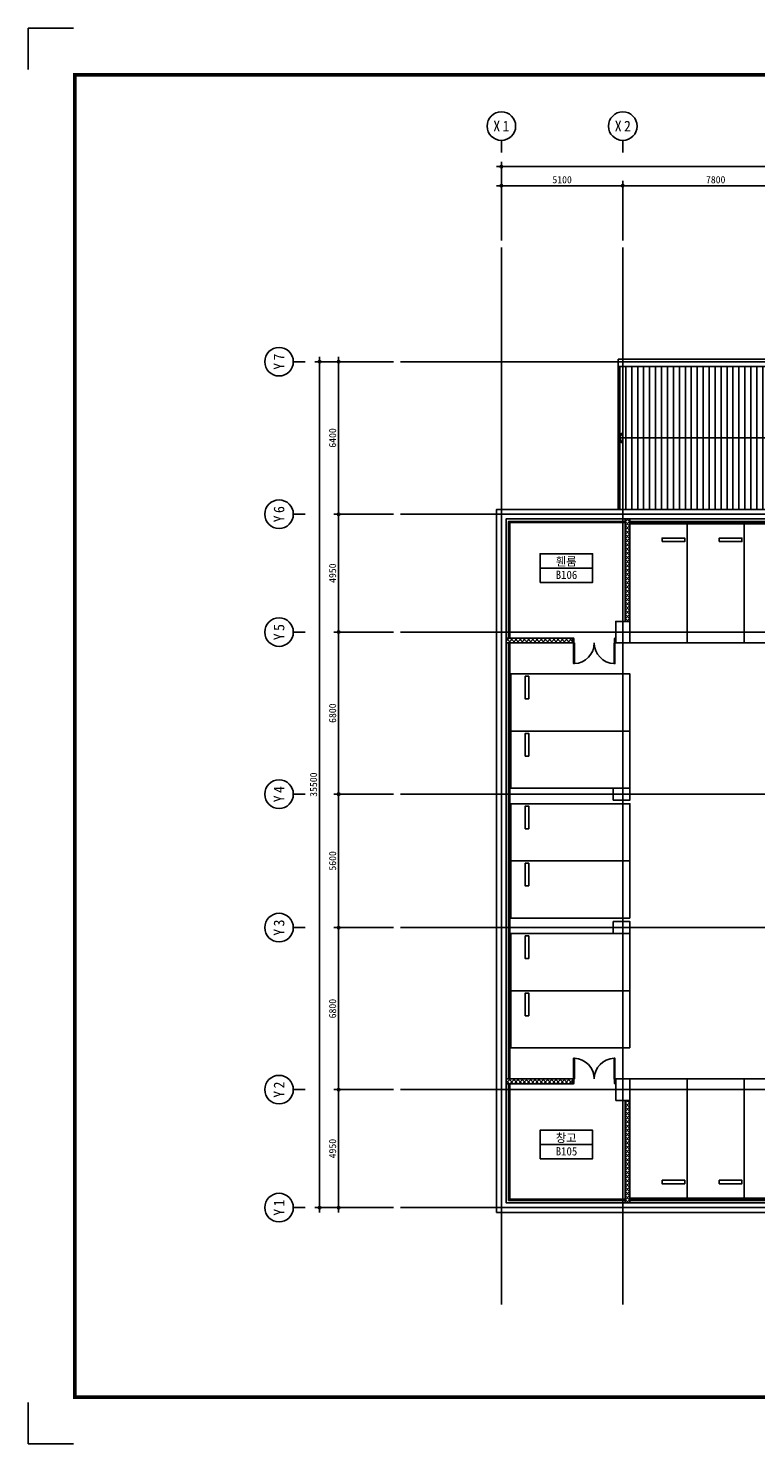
# Model space of a CAD drawing. Header units: millimetres. Extents: x 3445018 to 4174071, y -6064565 to -5122887.
# Tile 143 of 192: x 3669471 to 3700014, y -5256172 to -5196772. Entities that reach past the tile are written whole.
import ezdxf
from ezdxf.enums import TextEntityAlignment as Align

# ---------------------------------------------------------------- set-up
doc = ezdxf.new("R2010")
doc.units = ezdxf.units.MM
doc.header["$MEASUREMENT"] = 0
doc.linetypes.add('CEN', pattern=[66, 60, -2, 2, -2])
doc.layers.get('0').update_dxf_attribs({"linetype": 'CONTINUOUS'})
doc.layers.get('DEFPOINTS').update_dxf_attribs({"linetype": 'CONTINUOUS'})
for name, color, linetype in [('3', 3, 'CONTINUOUS'), ('A_GE_FORM', 7, 'CONTINUOUS'), ('CAR', 5, 'CONTINUOUS'), ('CEN', 13, 'CEN'), ('DI', 1, 'CONTINUOUS'), ('DIM', 7, 'CONTINUOUS'), ('DO', 7, 'CONTINUOUS'), ('EL3', 7, 'CONTINUOUS'), ('HA1', 8, 'CONTINUOUS'), ('RBO', 1, 'CONTINUOUS'), ('STL2', 6, 'CONTINUOUS'), ('SY', 1, 'CONTINUOUS'), ('TE2', 2, 'CONTINUOUS'), ('WA1', 2, 'CONTINUOUS'), ('WA2', 3, 'CONTINUOUS')]:
    doc.layers.add(name, color=color, linetype=linetype)
doc.styles.add('GHS', font='txt')
doc.styles.add('HY울릉도 L', font='txt')
doc.styles.add('SDP-S', font='txt')
doc.styles.add('돋움체', font='txt')
doc.dimstyles.new('SMDI-3', dxfattribs={"dimtxt": 3, "dimasz": 1, "dimexe": 2, "dimexo": 3, "dimgap": 1, "dimtad": 1, "dimdsep": 46, "dimtxsty": 'HY울릉도 L', "dimblk": 'Z_DOT', "dimcen": 2.5, "dimdle": 1.5, "dimclrd": 1, "dimclre": 1, "dimclrt": 2, "dimadec": 0, "dimazin": 0, "dimtfac": 1, "dimtix": 1, "dimtmove": 2, "dimatfit": 3, "dimldrblk": 'Z_DOT', "dimfxl": 2, "dimtvp": 1, "dimtolj": 1, "dimtzin": 0, "dimarcsym": 0})

# ---------------------------------------------------------------- blocks, each defined once
blk = doc.blocks.new('PARK')
at = {"layer": 'CAR'}
for points in [[(577582, -921431), (579982, -921431), (579982, -916431), (577582, -916431)], [(578932, -917181), (579882, -917181), (579882, -917031), (578932, -917031)]]:
    blk.add_lwpolyline(points, close=True, dxfattribs=at)
blk = doc.blocks.new('D_1800')
at = {"layer": 'DO'}
for points in [[(568613, -959486), (568648, -959486), (568648, -958617), (568613, -958617)], [(570353, -959486), (570318, -959486), (570318, -958617), (570353, -958617)]]:
    blk.add_lwpolyline(points, close=True, dxfattribs=at)
for points in [[(568628, -959646), (568628, -959526), (568613, -959526), (568613, -959486), (568583, -959486), (568583, -959686), (568613, -959686), (568628, -959646)], [(570338, -959646), (570338, -959526), (570353, -959526), (570353, -959486), (570383, -959486), (570383, -959686), (570353, -959686), (570338, -959646)]]:
    blk.add_lwpolyline(points, dxfattribs=at)
for centre, start, end in [((568613, -959486), 0, 87.69438), ((570353, -959486), 92.30562, 180)]:
    blk.add_arc(centre, 870, start, end, dxfattribs=at)
blk = doc.blocks.new('ARROW1')
for p, q in [((0, 0), (0.29, 0.5)), ((0, 0), (0.29, -0.5)), ((0.16, 0), (0.41, 0.43)), ((0.16, 0), (0.41, -0.43)), ((0.29, 0.5), (0.41, 0.43)), ((0.29, -0.5), (0.41, -0.43))]:
    blk.add_line(p, q)
blk = doc.blocks.new('sheet _서영')
at = {"layer": 'A_GE_FORM'}
for p, q in [((-362689.99, -1058464.44), (-362689.99, -1058481.68)), ((-362689.99, -1058464.44), (-362689.99, -1058481.68)), ((-362689.99, -1058464.44), (-362670.99, -1058464.44)), ((-362689.99, -1059041.18), (-362689.99, -1059058.43)), ((-362689.99, -1059041.18), (-362689.99, -1059058.43)), ((-362689.99, -1059058.43), (-362670.99, -1059058.43))]:
    blk.add_line(p, q, dxfattribs=at)
at = {"layer": 'A_GE_FORM', "const_width": 1.5}
blk.add_lwpolyline([(-361868.49, -1059038.93), (-362670.49, -1059038.93), (-362670.49, -1058483.93), (-361868.49, -1058483.93)], close=True, dxfattribs=at)
blk = doc.blocks.new('Z_DOT')
at = {"layer": 'DIM', "color": 1, "ltscale": 3}
for p, q in [((-2, 0), (2, 0)), ((0, -2), (0, 2))]:
    blk.add_line(p, q, dxfattribs=at)
for radius in [0.5, 0.25]:
    blk.add_circle((0, 0), radius, dxfattribs=at)
blk = doc.blocks.new('*D29')
at = {"layer": 'DEFPOINTS', "color": 0, "ltscale": 3, "transparency": 16777216}
for p in [(3730734, -5202577), (3689334, -5205977), (3730734, -5205977)]:
    blk.add_point(p, dxfattribs=at)
at = {"layer": 'DIM', "color": 1, "lineweight": -2, "ltscale": 3, "transparency": 16777216}
for p, q in [((3689334, -5205677), (3689334, -5202377)), ((3689434, -5202577), (3730634, -5202577)), ((3730734, -5205677), (3730734, -5202377))]:
    blk.add_line(p, q, dxfattribs=at)
at = {"layer": 'DIM', "color": 1, "lineweight": -2, "ltscale": 3, "transparency": 16777216, "xscale": 100, "yscale": 100, "zscale": 100, "rotation": 180}
blk.add_blockref('Z_DOT', (3689334, -5202577), dxfattribs=at)
at = {"layer": 'DIM', "color": 1, "lineweight": -2, "ltscale": 3, "transparency": 16777216, "xscale": 100, "yscale": 100, "zscale": 100}
blk.add_blockref('Z_DOT', (3730734, -5202577), dxfattribs=at)
at = {"layer": 'DIM', "color": 2, "ltscale": 3, "transparency": 16777216, "insert": (3710034, -5202327), "char_height": 300, "attachment_point": 5, "style": 'SDP-S'}
blk.add_mtext('\\A1;41400', dxfattribs=at)
blk = doc.blocks.new('CCS111')
blk.add_line((0, 8), (0, 3))
blk.add_circle((0, 14), 6)
at = {"color": 3, "style": 'GHS'}
for tag, p in [('X', (-2.45, 14.02)), ('1', (1.44, 14.02))]:
    blk.add_attdef(tag, text='', height=4.5, dxfattribs=at).set_placement(p, align=Align.MIDDLE_CENTER)
blk = doc.blocks.new('*D34')
at = {"layer": 'DEFPOINTS', "color": 0, "ltscale": 3, "transparency": 16777216}
for p in [(3694434, -5203377), (3694434, -5205977), (3702234, -5205977)]:
    blk.add_point(p, dxfattribs=at)
at = {"layer": 'DIM', "color": 1, "lineweight": -2, "ltscale": 3, "transparency": 16777216}
for p, q in [((3694434, -5205677), (3694434, -5203177)), ((3702134, -5203377), (3694534, -5203377)), ((3702234, -5205677), (3702234, -5203177))]:
    blk.add_line(p, q, dxfattribs=at)
at = {"layer": 'DIM', "color": 1, "lineweight": -2, "ltscale": 3, "transparency": 16777216, "xscale": 100, "yscale": 100, "zscale": 100, "rotation": 180}
blk.add_blockref('Z_DOT', (3694434, -5203377), dxfattribs=at)
at = {"layer": 'DIM', "color": 1, "lineweight": -2, "ltscale": 3, "transparency": 16777216, "xscale": 100, "yscale": 100, "zscale": 100}
blk.add_blockref('Z_DOT', (3702234, -5203377), dxfattribs=at)
at = {"layer": 'DIM', "color": 2, "ltscale": 3, "transparency": 16777216, "insert": (3698334, -5203127), "char_height": 300, "attachment_point": 5, "style": 'SDP-S'}
blk.add_mtext('\\A1;7800', dxfattribs=at)
blk = doc.blocks.new('*D35')
at = {"layer": 'DEFPOINTS', "color": 0, "ltscale": 3, "transparency": 16777216}
for p in [(3689334, -5203377), (3689334, -5205977), (3694434, -5205977)]:
    blk.add_point(p, dxfattribs=at)
at = {"layer": 'DIM', "color": 1, "lineweight": -2, "ltscale": 3, "transparency": 16777216}
for p, q in [((3689334, -5205677), (3689334, -5203177)), ((3694334, -5203377), (3689434, -5203377)), ((3694434, -5205677), (3694434, -5203177))]:
    blk.add_line(p, q, dxfattribs=at)
at = {"layer": 'DIM', "color": 1, "lineweight": -2, "ltscale": 3, "transparency": 16777216, "xscale": 100, "yscale": 100, "zscale": 100, "rotation": 180}
blk.add_blockref('Z_DOT', (3689334, -5203377), dxfattribs=at)
at = {"layer": 'DIM', "color": 1, "lineweight": -2, "ltscale": 3, "transparency": 16777216, "xscale": 100, "yscale": 100, "zscale": 100}
blk.add_blockref('Z_DOT', (3694434, -5203377), dxfattribs=at)
at = {"layer": 'DIM', "color": 2, "ltscale": 3, "transparency": 16777216, "insert": (3691884, -5203127), "char_height": 300, "attachment_point": 5, "style": 'SDP-S'}
blk.add_mtext('\\A1;5100', dxfattribs=at)
blk = doc.blocks.new('*D36')
at = {"layer": 'DEFPOINTS', "color": 0, "ltscale": 3, "transparency": 16777216}
for p in [(3681699, -5210763), (3685099, -5210763), (3685099, -5246263)]:
    blk.add_point(p, dxfattribs=at)
at = {"layer": 'DIM', "color": 1, "lineweight": -2, "ltscale": 3, "transparency": 16777216}
for p, q in [((3684799, -5210763), (3681499, -5210763)), ((3681699, -5246163), (3681699, -5210863)), ((3684799, -5246263), (3681499, -5246263))]:
    blk.add_line(p, q, dxfattribs=at)
at = {"layer": 'DIM', "color": 1, "lineweight": -2, "ltscale": 3, "transparency": 16777216, "xscale": 100, "yscale": 100, "zscale": 100}
for p, rotation in [((3681699, -5210763), 90), ((3681699, -5246263), 270)]:
    blk.add_blockref('Z_DOT', p, dxfattribs=dict(at, rotation=rotation))
at = {"layer": 'DIM', "color": 2, "ltscale": 3, "transparency": 16777216, "insert": (3681449, -5228513), "char_height": 300, "attachment_point": 5, "rotation": 90, "style": 'SDP-S'}
blk.add_mtext('\\A1;35500', dxfattribs=at)
blk = doc.blocks.new('*D37')
at = {"layer": 'DEFPOINTS', "color": 0, "ltscale": 3, "transparency": 16777216}
for p in [(3685099, -5210763), (3682499, -5217163), (3685099, -5217163)]:
    blk.add_point(p, dxfattribs=at)
at = {"layer": 'DIM', "color": 1, "lineweight": -2, "ltscale": 3, "transparency": 16777216}
for p, q in [((3684799, -5210763), (3682299, -5210763)), ((3682499, -5210863), (3682499, -5217063)), ((3684799, -5217163), (3682299, -5217163))]:
    blk.add_line(p, q, dxfattribs=at)
at = {"layer": 'DIM', "color": 1, "lineweight": -2, "ltscale": 3, "transparency": 16777216, "xscale": 100, "yscale": 100, "zscale": 100}
for p, rotation in [((3682499, -5210763), 90), ((3682499, -5217163), 270)]:
    blk.add_blockref('Z_DOT', p, dxfattribs=dict(at, rotation=rotation))
at = {"layer": 'DIM', "color": 2, "ltscale": 3, "transparency": 16777216, "insert": (3682249, -5213963), "char_height": 300, "attachment_point": 5, "rotation": 90, "style": 'SDP-S'}
blk.add_mtext('\\A1;6400', dxfattribs=at)
blk = doc.blocks.new('*D38')
at = {"layer": 'DEFPOINTS', "color": 0, "ltscale": 3, "transparency": 16777216}
for p in [(3685099, -5217163), (3682499, -5222113), (3685099, -5222113)]:
    blk.add_point(p, dxfattribs=at)
at = {"layer": 'DIM', "color": 1, "lineweight": -2, "ltscale": 3, "transparency": 16777216}
for p, q in [((3684799, -5217163), (3682299, -5217163)), ((3682499, -5217263), (3682499, -5222013)), ((3684799, -5222113), (3682299, -5222113))]:
    blk.add_line(p, q, dxfattribs=at)
at = {"layer": 'DIM', "color": 1, "lineweight": -2, "ltscale": 3, "transparency": 16777216, "xscale": 100, "yscale": 100, "zscale": 100}
for p, rotation in [((3682499, -5217163), 90), ((3682499, -5222113), 270)]:
    blk.add_blockref('Z_DOT', p, dxfattribs=dict(at, rotation=rotation))
at = {"layer": 'DIM', "color": 2, "ltscale": 3, "transparency": 16777216, "insert": (3682249, -5219638), "char_height": 300, "attachment_point": 5, "rotation": 90, "style": 'SDP-S'}
blk.add_mtext('\\A1;4950', dxfattribs=at)
blk = doc.blocks.new('*D39')
at = {"layer": 'DEFPOINTS', "color": 0, "ltscale": 3, "transparency": 16777216}
for p in [(3685099, -5222113), (3682499, -5228913), (3685099, -5228913)]:
    blk.add_point(p, dxfattribs=at)
at = {"layer": 'DIM', "color": 1, "lineweight": -2, "ltscale": 3, "transparency": 16777216}
for p, q in [((3684799, -5222113), (3682299, -5222113)), ((3682499, -5222213), (3682499, -5228813)), ((3684799, -5228913), (3682299, -5228913))]:
    blk.add_line(p, q, dxfattribs=at)
at = {"layer": 'DIM', "color": 1, "lineweight": -2, "ltscale": 3, "transparency": 16777216, "xscale": 100, "yscale": 100, "zscale": 100}
for p, rotation in [((3682499, -5222113), 90), ((3682499, -5228913), 270)]:
    blk.add_blockref('Z_DOT', p, dxfattribs=dict(at, rotation=rotation))
at = {"layer": 'DIM', "color": 2, "ltscale": 3, "transparency": 16777216, "insert": (3682249, -5225513), "char_height": 300, "attachment_point": 5, "rotation": 90, "style": 'SDP-S'}
blk.add_mtext('\\A1;6800', dxfattribs=at)
blk = doc.blocks.new('*D40')
at = {"layer": 'DEFPOINTS', "color": 0, "ltscale": 3, "transparency": 16777216}
for p in [(3685099, -5228913), (3682499, -5234513), (3685099, -5234513)]:
    blk.add_point(p, dxfattribs=at)
at = {"layer": 'DIM', "color": 1, "lineweight": -2, "ltscale": 3, "transparency": 16777216}
for p, q in [((3684799, -5228913), (3682299, -5228913)), ((3682499, -5229013), (3682499, -5234413)), ((3684799, -5234513), (3682299, -5234513))]:
    blk.add_line(p, q, dxfattribs=at)
at = {"layer": 'DIM', "color": 1, "lineweight": -2, "ltscale": 3, "transparency": 16777216, "xscale": 100, "yscale": 100, "zscale": 100}
for p, rotation in [((3682499, -5228913), 90), ((3682499, -5234513), 270)]:
    blk.add_blockref('Z_DOT', p, dxfattribs=dict(at, rotation=rotation))
at = {"layer": 'DIM', "color": 2, "ltscale": 3, "transparency": 16777216, "insert": (3682249, -5231713), "char_height": 300, "attachment_point": 5, "rotation": 90, "style": 'SDP-S'}
blk.add_mtext('\\A1;5600', dxfattribs=at)
blk = doc.blocks.new('*D41')
at = {"layer": 'DEFPOINTS', "color": 0, "ltscale": 3, "transparency": 16777216}
for p in [(3685099, -5234513), (3682499, -5241313), (3685099, -5241313)]:
    blk.add_point(p, dxfattribs=at)
at = {"layer": 'DIM', "color": 1, "lineweight": -2, "ltscale": 3, "transparency": 16777216}
for p, q in [((3684799, -5234513), (3682299, -5234513)), ((3682499, -5234613), (3682499, -5241213)), ((3684799, -5241313), (3682299, -5241313))]:
    blk.add_line(p, q, dxfattribs=at)
at = {"layer": 'DIM', "color": 1, "lineweight": -2, "ltscale": 3, "transparency": 16777216, "xscale": 100, "yscale": 100, "zscale": 100}
for p, rotation in [((3682499, -5234513), 90), ((3682499, -5241313), 270)]:
    blk.add_blockref('Z_DOT', p, dxfattribs=dict(at, rotation=rotation))
at = {"layer": 'DIM', "color": 2, "ltscale": 3, "transparency": 16777216, "insert": (3682249, -5237913), "char_height": 300, "attachment_point": 5, "rotation": 90, "style": 'SDP-S'}
blk.add_mtext('\\A1;6800', dxfattribs=at)
blk = doc.blocks.new('*D42')
at = {"layer": 'DEFPOINTS', "color": 0, "ltscale": 3, "transparency": 16777216}
for p in [(3685099, -5241313), (3682499, -5246263), (3685099, -5246263)]:
    blk.add_point(p, dxfattribs=at)
at = {"layer": 'DIM', "color": 1, "lineweight": -2, "ltscale": 3, "transparency": 16777216}
for p, q in [((3684799, -5241313), (3682299, -5241313)), ((3682499, -5241413), (3682499, -5246163)), ((3684799, -5246263), (3682299, -5246263))]:
    blk.add_line(p, q, dxfattribs=at)
at = {"layer": 'DIM', "color": 1, "lineweight": -2, "ltscale": 3, "transparency": 16777216, "xscale": 100, "yscale": 100, "zscale": 100}
for p, rotation in [((3682499, -5241313), 90), ((3682499, -5246263), 270)]:
    blk.add_blockref('Z_DOT', p, dxfattribs=dict(at, rotation=rotation))
at = {"layer": 'DIM', "color": 2, "ltscale": 3, "transparency": 16777216, "insert": (3682249, -5243788), "char_height": 300, "attachment_point": 5, "rotation": 90, "style": 'SDP-S'}
blk.add_mtext('\\A1;4950', dxfattribs=at)

msp = doc.modelspace()

# ---------------------------------------------------------------- hatches: boundary and pattern name
at = {"layer": 'HA1'}
h = msp.add_hatch(dxfattribs=at)
h.set_pattern_fill('ANSI31', color=256, scale=2000, angle=45)
h.set_pattern_definition([(90, (3070308.88, -4302406.64), (-250, 0), [])])
h.paths.add_polyline_path([(3694434.29, -5210962.953), (3694234.29, -5210962.953), (3694234.29, -5216962.953), (3694434.29, -5216962.953)])
h.paths.add_polyline_path([(3702234.29, -5210962.953), (3694434.29, -5210962.953), (3694434.29, -5216962.953), (3702234.29, -5216962.953)])
h.paths.add_polyline_path([(3710034.29, -5210962.953), (3702234.29, -5210962.953), (3702234.29, -5216962.953), (3710034.29, -5216962.953)])
h.paths.add_polyline_path([(3717534.29, -5210962.953), (3710034.29, -5210962.953), (3710034.29, -5216962.953), (3717534.29, -5216962.953)])
at = {"layer": 'HA1', "ltscale": 200}
h = msp.add_hatch(dxfattribs=at)
h.set_pattern_fill('ANSI37', color=256, scale=1000)
h.paths.add_polyline_path([(3692334.29, -5222362.953), (3689534.29, -5222362.953), (3689534.29, -5222562.953), (3692334.29, -5222562.953)])
h.paths.add_polyline_path([(3694734.29, -5217362.953), (3694534.29, -5217362.953), (3694534.29, -5221662.953), (3694734.29, -5221662.953)])
h = msp.add_hatch(dxfattribs=at)
h.set_pattern_fill('ANSI37', color=256, scale=1000)
h.paths.add_polyline_path([(3692334.29, -5240862.953), (3689534.29, -5240862.953), (3689534.29, -5241062.953), (3692334.29, -5241062.953)])
h = msp.add_hatch(dxfattribs=at)
h.set_pattern_fill('ANSI37', color=256, scale=1000)
h.paths.add_polyline_path([(3694734.29, -5241762.953), (3694534.29, -5241762.953), (3694534.29, -5246062.953), (3694734.29, -5246062.953)])

# ---------------------------------------------------------------- linework, layer by layer
at = {"layer": 'CEN'}
for p, q in [((3689334.29, -5205977.477), (3689334.29, -5250325.917)), ((3694434.29, -5205977.477), (3694434.29, -5250325.917)), ((3685098.874, -5210762.953), (3735957.54, -5210762.953)), ((3685098.874, -5217162.953), (3735957.54, -5217162.953)), ((3685098.874, -5222112.953), (3735957.54, -5222112.953)), ((3685098.874, -5228912.953), (3735957.54, -5228912.953)), ((3685098.874, -5234512.953), (3735957.54, -5234512.953)), ((3685098.874, -5241312.953), (3735957.54, -5241312.953)), ((3685098.874, -5246262.953), (3735957.54, -5246262.953))]:
    msp.add_line(p, q, dxfattribs=at)
at = {"layer": 'EL3'}
msp.add_line((3694234.29, -5210962.953), (3694234.29, -5216962.953), dxfattribs=at)
at = {"layer": 'RBO'}
for points in [[(3690962.497, -5219423.503), (3690962.497, -5218823.503), (3693162.497, -5218823.503), (3693162.497, -5219423.503)], [(3690962.497, -5220023.503), (3690962.497, -5219423.503), (3693162.497, -5219423.503), (3693162.497, -5220023.503)], [(3690962.497, -5243616.684), (3690962.497, -5243016.684), (3693162.497, -5243016.684), (3693162.497, -5243616.684)], [(3690962.497, -5244216.684), (3690962.497, -5243616.684), (3693162.497, -5243616.684), (3693162.497, -5244216.684)]]:
    msp.add_lwpolyline(points, close=True, dxfattribs=at)
at = {"layer": 'STL2', "ltscale": 200}
for points in [[(3689634.29, -5222362.953), (3689634.29, -5217462.953), (3694534.29, -5217462.953)], [(3689684.29, -5222362.953), (3689684.29, -5217512.953), (3694534.29, -5217512.953)], [(3694734.29, -5217512.953), (3718134.29, -5217512.953), (3718134.29, -5217362.953)], [(3694734.29, -5217462.953), (3718084.29, -5217462.953), (3718084.29, -5217362.953)], [(3689634.29, -5240862.953), (3689634.29, -5222562.953)], [(3689684.29, -5240862.953), (3689684.29, -5222562.953)], [(3694534.29, -5245962.953), (3689634.29, -5245962.953), (3689634.29, -5241062.953)], [(3694534.29, -5245912.953), (3689684.29, -5245912.953), (3689684.29, -5241062.953)], [(3725334.29, -5245912.953), (3694734.29, -5245912.953)], [(3725334.29, -5245962.953), (3694734.29, -5245962.953)]]:
    msp.add_lwpolyline(points, dxfattribs=at)
at = {"layer": 'SY'}
msp.add_line((3694299.922, -5213962.953), (3717834.29, -5213962.953), dxfattribs=at)
at = {"layer": 'WA1'}
for points in [[(3694234.29, -5210662.953), (3725634.29, -5210662.953), (3725634.29, -5216962.953)], [(3694234.29, -5210662.953), (3694234.29, -5210962.953)], [(3694234.29, -5210962.953), (3725334.29, -5210962.953), (3725334.29, -5217362.953)], [(3725634.29, -5216962.953), (3730934.29, -5216962.953), (3730934.29, -5246462.953), (3689134.29, -5246462.953), (3689134.29, -5216962.953), (3718134.29, -5216962.953)], [(3725334.29, -5217362.953), (3730534.29, -5217362.953), (3730534.29, -5246062.953), (3689534.29, -5246062.953), (3689534.29, -5217362.953), (3718134.29, -5217362.953)]]:
    msp.add_lwpolyline(points, dxfattribs=at)
for points in [[(3694134.29, -5222562.953), (3694734.29, -5222562.953), (3694734.29, -5221662.953), (3694134.29, -5221662.953)], [(3694034.29, -5228662.953), (3694034.29, -5229162.953), (3694734.29, -5229162.953), (3694734.29, -5228662.953)], [(3694034.29, -5234262.953), (3694034.29, -5234762.953), (3694734.29, -5234762.953), (3694734.29, -5234262.953)], [(3694134.29, -5241762.953), (3694734.29, -5241762.953), (3694734.29, -5240862.953), (3694134.29, -5240862.953)]]:
    msp.add_lwpolyline(points, close=True, dxfattribs=at)
at = {"layer": 'WA2'}
for p, q in [((3694534.29, -5221662.953), (3694534.29, -5217362.953)), ((3694734.29, -5221662.953), (3694734.29, -5217362.953)), ((3692334.29, -5222362.953), (3689534.29, -5222362.953)), ((3692334.29, -5222362.953), (3692334.29, -5222562.953)), ((3692334.29, -5222562.953), (3689534.29, -5222562.953)), ((3692334.29, -5240862.953), (3689534.29, -5240862.953)), ((3692334.29, -5241062.953), (3689534.29, -5241062.953)), ((3692334.29, -5240862.953), (3692334.29, -5241062.953)), ((3694534.29, -5241762.953), (3694534.29, -5246062.953)), ((3694734.29, -5241762.953), (3694734.29, -5246062.953))]:
    msp.add_line(p, q, dxfattribs=at)

# ---------------------------------------------------------------- block references
at = {"layer": '3', "xscale": 100, "yscale": 100, "zscale": 100}
msp.add_blockref('sheet _서영', (39938470.4, 100649671.693), dxfattribs=at)
at = {"layer": 'CAR'}
for p in [(3117151.86, -4301131.939), (3119551.86, -4301131.939), (3121951.86, -4301131.939)]:
    msp.add_blockref('PARK', p, dxfattribs=at)
at = {"layer": 'CAR', "rotation": 90}
for p in [(2773303.276, -5803845.382), (2773303.276, -5806245.382), (2773303.276, -5809295.382), (2773303.276, -5811695.382), (2773303.276, -5814745.382), (2773303.276, -5817145.382)]:
    msp.add_blockref('PARK', p, dxfattribs=at)
at = {"layer": 'CAR', "xscale": -1, "rotation": 180}
for p in [(3117151.86, -6162293.967), (3119551.86, -6162293.967), (3121951.86, -6162293.967)]:
    msp.add_blockref('PARK', p, dxfattribs=at)
at = {"layer": 'DI'}
ref = msp.add_blockref('CCS111', (3689334.29, -5202277.477), dxfattribs=dict(at, xscale=100, yscale=100, zscale=100))
ref.add_attrib('1', '1', dxfattribs={"layer": '0', "color": 3, "height": 450, "style": '돋움체'}).set_placement((3689528.04, -5200876.682), align=Align.MIDDLE_CENTER)
ref.add_attrib('X', 'X', dxfattribs={"layer": '0', "color": 3, "height": 450, "style": '돋움체'}).set_placement((3689139.085, -5200875.686), align=Align.MIDDLE_CENTER)
ref = msp.add_blockref('CCS111', (3694434.29, -5202277.477), dxfattribs=dict(at, xscale=100, yscale=100, zscale=100))
ref.add_attrib('1', '2', dxfattribs={"layer": '0', "color": 3, "height": 450, "style": '돋움체'}).set_placement((3694628.04, -5200876.682), align=Align.MIDDLE_CENTER)
ref.add_attrib('X', 'X', dxfattribs={"layer": '0', "color": 3, "height": 450, "style": '돋움체'}).set_placement((3694239.085, -5200875.686), align=Align.MIDDLE_CENTER)
ref = msp.add_blockref('CCS111', (3681398.874, -5210762.953), dxfattribs=dict(at, xscale=100, yscale=100, zscale=100, rotation=90))
ref.add_attrib('1', '7', dxfattribs={"layer": '0', "color": 3, "height": 450, "rotation": 90, "style": '돋움체'}).set_placement((3679998.079, -5210569.203), align=Align.MIDDLE_CENTER)
ref.add_attrib('X', 'Y', dxfattribs={"layer": '0', "color": 3, "height": 450, "rotation": 90, "style": '돋움체'}).set_placement((3679997.083, -5210958.157), align=Align.MIDDLE_CENTER)
ref = msp.add_blockref('CCS111', (3681398.874, -5217162.953), dxfattribs=dict(at, xscale=100, yscale=100, zscale=100, rotation=90))
ref.add_attrib('1', '6', dxfattribs={"layer": '0', "color": 3, "height": 450, "rotation": 90, "style": '돋움체'}).set_placement((3679998.079, -5216969.203), align=Align.MIDDLE_CENTER)
ref.add_attrib('X', 'Y', dxfattribs={"layer": '0', "color": 3, "height": 450, "rotation": 90, "style": '돋움체'}).set_placement((3679997.083, -5217358.157), align=Align.MIDDLE_CENTER)
ref = msp.add_blockref('CCS111', (3681398.874, -5222112.953), dxfattribs=dict(at, xscale=100, yscale=100, zscale=100, rotation=90))
ref.add_attrib('1', '5', dxfattribs={"layer": '0', "color": 3, "height": 450, "rotation": 90, "style": '돋움체'}).set_placement((3679998.079, -5221919.203), align=Align.MIDDLE_CENTER)
ref.add_attrib('X', 'Y', dxfattribs={"layer": '0', "color": 3, "height": 450, "rotation": 90, "style": '돋움체'}).set_placement((3679997.083, -5222308.157), align=Align.MIDDLE_CENTER)
ref = msp.add_blockref('CCS111', (3681398.874, -5228912.953), dxfattribs=dict(at, xscale=100, yscale=100, zscale=100, rotation=90))
ref.add_attrib('1', '4', dxfattribs={"layer": '0', "color": 3, "height": 450, "rotation": 90, "style": '돋움체'}).set_placement((3679998.079, -5228719.203), align=Align.MIDDLE_CENTER)
ref.add_attrib('X', 'Y', dxfattribs={"layer": '0', "color": 3, "height": 450, "rotation": 90, "style": '돋움체'}).set_placement((3679997.083, -5229108.157), align=Align.MIDDLE_CENTER)
ref = msp.add_blockref('CCS111', (3681398.874, -5234512.953), dxfattribs=dict(at, xscale=100, yscale=100, zscale=100, rotation=90))
ref.add_attrib('1', '3', dxfattribs={"layer": '0', "color": 3, "height": 450, "rotation": 90, "style": '돋움체'}).set_placement((3679998.079, -5234319.203), align=Align.MIDDLE_CENTER)
ref.add_attrib('X', 'Y', dxfattribs={"layer": '0', "color": 3, "height": 450, "rotation": 90, "style": '돋움체'}).set_placement((3679997.083, -5234708.157), align=Align.MIDDLE_CENTER)
ref = msp.add_blockref('CCS111', (3681398.874, -5241312.953), dxfattribs=dict(at, xscale=100, yscale=100, zscale=100, rotation=90))
ref.add_attrib('1', '2', dxfattribs={"layer": '0', "color": 3, "height": 450, "rotation": 90, "style": '돋움체'}).set_placement((3679998.079, -5241119.203), align=Align.MIDDLE_CENTER)
ref.add_attrib('X', 'Y', dxfattribs={"layer": '0', "color": 3, "height": 450, "rotation": 90, "style": '돋움체'}).set_placement((3679997.083, -5241508.157), align=Align.MIDDLE_CENTER)
ref = msp.add_blockref('CCS111', (3681398.874, -5246262.953), dxfattribs=dict(at, xscale=100, yscale=100, zscale=100, rotation=90))
ref.add_attrib('1', '1', dxfattribs={"layer": '0', "color": 3, "height": 450, "rotation": 90, "style": '돋움체'}).set_placement((3679998.079, -5246069.203), align=Align.MIDDLE_CENTER)
ref.add_attrib('X', 'Y', dxfattribs={"layer": '0', "color": 3, "height": 450, "rotation": 90, "style": '돋움체'}).set_placement((3679997.083, -5246458.157), align=Align.MIDDLE_CENTER)
at = {"layer": 'DO', "xscale": -1, "rotation": 180}
msp.add_blockref('D_1800', (3123750.824, -6182049.033), dxfattribs=at)
at = {"layer": 'DO'}
msp.add_blockref('D_1800', (3123750.824, -4281376.872), dxfattribs=at)
at = {"layer": 'SY', "xscale": -398.7538940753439, "yscale": 398.7538941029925, "zscale": 398.7538940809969, "rotation": 180}
msp.add_blockref('ARROW1', (3694234.29, -5213962.953), dxfattribs=at)

# ---------------------------------------------------------------- texts
at = {"layer": 'TE2', "style": '돋움체'}
for s, p in [('휀룸', (3692058.367, -5219137.339)), ('B106', (3692068.789, -5219709.981)), ('창고', (3692058.367, -5243330.521)), ('B105', (3692068.789, -5243903.163))]:
    msp.add_text(s, height=350, dxfattribs=at).set_placement(p, align=Align.MIDDLE)

# ---------------------------------------------------------------- dimensions: what is measured, and where the dimension line sits
at = {"layer": 'DIM', "ltscale": 3}
for base, p1, p2, picture, middle in [((3730734.29, -5202577.477), (3689334.29, -5205977.477), (3730734.29, -5205977.477), '*D29', (3710034.29, -5202327.274)), ((3689334.29, -5203377.477), (3694434.29, -5205977.477), (3689334.29, -5205977.477), '*D35', (3691884.29, -5203127.274)), ((3694434.29, -5203377.477), (3702234.29, -5205977.477), (3694434.29, -5205977.477), '*D34', (3698334.29, -5203127.274))]:
    dim = msp.add_linear_dim(base=base, p1=p1, p2=p2, dimstyle='SMDI-3', override={"dimscale": 100, "dimtxsty": 'SDP-S'}, dxfattribs=at)
    dim.commit()
    dim.dimension.update_dxf_attribs({"geometry": picture, "text_midpoint": middle})
for base, p1, p2, picture, middle in [((3681698.874, -5210762.953), (3685098.874, -5246262.953), (3685098.874, -5210762.953), '*D36', (3681448.671, -5228512.953)), ((3682498.874, -5217162.953), (3685098.874, -5210762.953), (3685098.874, -5217162.953), '*D37', (3682248.671, -5213962.953)), ((3682498.874, -5222112.953), (3685098.874, -5217162.953), (3685098.874, -5222112.953), '*D38', (3682248.671, -5219637.953)), ((3682498.874, -5228912.953), (3685098.874, -5222112.953), (3685098.874, -5228912.953), '*D39', (3682248.671, -5225512.953)), ((3682498.874, -5234512.953), (3685098.874, -5228912.953), (3685098.874, -5234512.953), '*D40', (3682248.671, -5231712.953)), ((3682498.874, -5241312.953), (3685098.874, -5234512.953), (3685098.874, -5241312.953), '*D41', (3682248.671, -5237912.953)), ((3682498.874, -5246262.953), (3685098.874, -5241312.953), (3685098.874, -5246262.953), '*D42', (3682248.671, -5243787.953))]:
    dim = msp.add_linear_dim(base=base, p1=p1, p2=p2, angle=90, dimstyle='SMDI-3', override={"dimscale": 100, "dimtxsty": 'SDP-S'}, dxfattribs=at)
    dim.commit()
    dim.dimension.update_dxf_attribs({"geometry": picture, "text_midpoint": middle})

doc.saveas('drawing.dxf')
